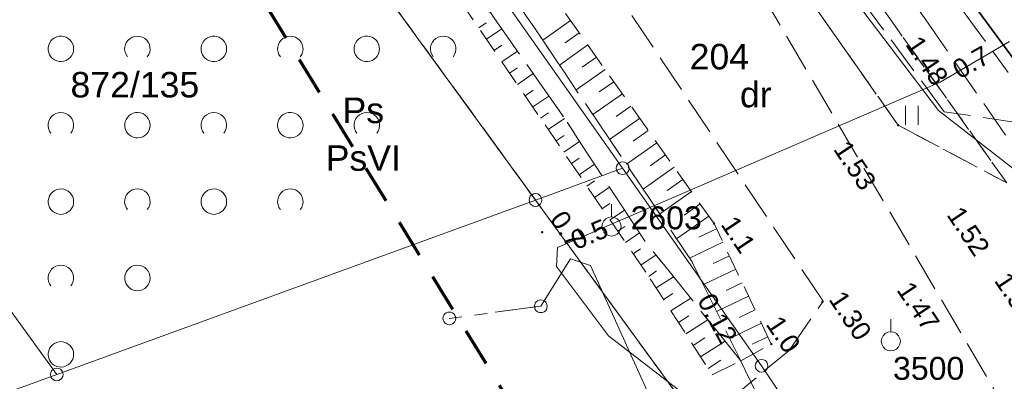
# Model space of a CAD drawing. Extents: x 5479252 to 5479673, y 5984576 to 5984875.
# Tile 5 of 36: x 5479358 to 5479396, y 5984719 to 5984733. Entities that reach past the tile are written whole.
import ezdxf
from ezdxf.enums import TextEntityAlignment as Align

# ---------------------------------------------------------------- set-up
doc = ezdxf.new("R2010")
doc.units = 0
for name, pattern in [('PRZER1-1', [1, 0.5, -0.5]), ('PRZER2-1', [1.5, 1, -0.5]), ('PRZER3-1', [2, 1.5, -0.5]), ('PRZER3-2', [2.5, 1.5, -1])]:
    doc.linetypes.add(name, pattern=pattern)
doc.layers.get('0').update_dxf_attribs({"linetype": 'CONTINUOUS'})
for name, color, linetype, lineweight, true_color in [('GELULI', 7, 'CONTINUOUS', 18, 0xfeffff), ('GESKKL', 7, 'CONTINUOUS', 18, 0x24bc24), ('GESKKL_O', 7, 'CONTINUOUS', 18, 0x24bc24), ('GESUZY', 7, 'CONTINUOUS', 18, 0x008000), ('GESUZY_O', 7, 'CONTINUOUS', 18, 0x008000), ('GULEPR', 1, 'CONTINUOUS', 18, 0xff0000), ('GULGPR', 7, 'CONTINUOUS', 18, 0xbfbf00), ('GULKPR', 7, 'CONTINUOUS', 18, 0x803300), ('GULWPR', 5, 'CONTINUOUS', 18, 0x0000ff)]:
    doc.layers.add(name, color=color, linetype=linetype, lineweight=lineweight, true_color=true_color)
for name, color, linetype, lineweight in [('GEPPGD', 7, 'CONTINUOUS', 18), ('GESDZI', 7, 'CONTINUOUS', 18), ('GESDZI_O', 7, 'CONTINUOUS', 18), ('GSLKOG', 7, 'CONTINUOUS', 35), ('GSPPPK', 7, 'CONTINUOUS', 18), ('GSPPPK_O', 7, 'CONTINUOUS', 18), ('GSPWPN', 7, 'CONTINUOUS', 13), ('GSPWPN_O', 7, 'CONTINUOUS', 13), ('GSPWPS', 7, 'CONTINUOUS', 13), ('GSPWPS_O', 7, 'CONTINUOUS', 13), ('GSSKOA', 7, 'CONTINUOUS', 18), ('GSSKOD', 7, 'CONTINUOUS', 18), ('GSSRML', 7, 'CONTINUOUS', 18), ('GSSUTR', 7, 'CONTINUOUS', 18), ('GSSZAD', 7, 'CONTINUOUS', 18), ('GSSZSN', 7, 'CONTINUOUS', 18), ('GUPISN', 7, 'CONTINUOUS', 18), ('GUPPRZ_O', 7, 'CONTINUOUS', 18), ('zakres', 5, 'CONTINUOUS', 70)]:
    doc.layers.add(name, color=color, linetype=linetype, lineweight=lineweight)
doc.styles.add('Arial', font='arial.ttf')

# ---------------------------------------------------------------- blocks, each defined once
blk = doc.blocks.new('GSPPPK1')
at = {"color": 0}
blk.add_lwpolyline([(0, 0.875), (0, 0.375)], dxfattribs=at)
blk.add_lwpolyline([(0, 0.375), (0.115881, 0.356646), (0.220419, 0.303381), (0.303381, 0.220419), (0.356646, 0.115881), (0.375, 0), (0.356646, -0.115881), (0.303381, -0.220419), (0.220419, -0.303381), (0.115881, -0.356646), (0, -0.375), (-0.115881, -0.356646), (-0.220419, -0.303381), (-0.303381, -0.220419), (-0.356646, -0.115881), (-0.375, 0), (-0.356646, 0.115881), (-0.303381, 0.220419), (-0.220419, 0.303381), (-0.115881, 0.356646)], close=True, dxfattribs=at)
blk = doc.blocks.new('GEPPGD1_1')
at = {"color": 0}
blk.add_lwpolyline([(0, 0.25), (0.077254, 0.237764), (0.146946, 0.202254), (0.202254, 0.146946), (0.237764, 0.077254), (0.25, 0), (0.237764, -0.077254), (0.202254, -0.146946), (0.146946, -0.202254), (0.077254, -0.237764), (0, -0.25), (-0.077254, -0.237764), (-0.146946, -0.202254), (-0.202254, -0.146946), (-0.237764, -0.077254), (-0.25, 0), (-0.237764, 0.077254), (-0.202254, 0.146946), (-0.146946, 0.202254), (-0.077254, 0.237764)], close=True, dxfattribs=at)
blk = doc.blocks.new('GSPWPS1')
blk.add_hatch(color=0).paths.add_polyline_path([(-0.045, 0), (-0.043467, -0.011647), (-0.038971, -0.0225), (-0.03182, -0.03182), (-0.0225, -0.038971), (-0.011647, -0.043467), (0, -0.045), (0.011647, -0.043467), (0.0225, -0.038971), (0.03182, -0.03182), (0.038971, -0.0225), (0.043467, -0.011647), (0.045, 0), (0.043467, 0.011647), (0.038971, 0.0225), (0.03182, 0.03182), (0.0225, 0.038971), (0.011647, 0.043467), (0, 0.045), (-0.011647, 0.043467), (-0.0225, 0.038971), (-0.03182, 0.03182), (-0.038971, 0.0225), (-0.043467, 0.011647)])
blk = doc.blocks.new('GSPWPN1')
blk.add_hatch(color=0).paths.add_polyline_path([(-0.045, 0), (-0.043467, -0.011647), (-0.038971, -0.0225), (-0.03182, -0.03182), (-0.0225, -0.038971), (-0.011647, -0.043467), (0, -0.045), (0.011647, -0.043467), (0.0225, -0.038971), (0.03182, -0.03182), (0.038971, -0.0225), (0.043467, -0.011647), (0.045, 0), (0.043467, 0.011647), (0.038971, 0.0225), (0.03182, 0.03182), (0.0225, 0.038971), (0.011647, 0.043467), (0, 0.045), (-0.011647, 0.043467), (-0.0225, 0.038971), (-0.03182, 0.03182), (-0.038971, 0.0225), (-0.043467, 0.011647)])
blk = doc.blocks.new('GUPISN1')
at = {"color": 0}
blk.add_lwpolyline([(0, 0.25), (0.064705, 0.241481), (0.125, 0.216506), (0.176777, 0.176777), (0.216506, 0.125), (0.241481, 0.064705), (0.25, 0), (0.241481, -0.064705), (0.216506, -0.125), (0.176777, -0.176777), (0.125, -0.216506), (0.064705, -0.241481), (0, -0.25), (-0.064705, -0.241481), (-0.125, -0.216506), (-0.176777, -0.176777), (-0.216506, -0.125), (-0.241481, -0.064705), (-0.25, 0), (-0.241481, 0.064705), (-0.216506, 0.125), (-0.176777, 0.176777), (-0.125, 0.216506), (-0.064705, 0.241481)], close=True, dxfattribs=at)
blk = doc.blocks.new('GSSZAD1')
at = {"color": 0}
blk.add_lwpolyline([(0.5, 0), (0.490964, 0.094626), (0.464184, 0.185831), (0.420627, 0.27032), (0.361867, 0.34504), (0.290028, 0.407288), (0.207708, 0.454816), (0.117879, 0.485906), (0.023791, 0.499434), (-0.071157, 0.494911), (-0.163534, 0.4725), (-0.25, 0.433013), (-0.32743, 0.377875), (-0.393027, 0.309079), (-0.444418, 0.229113), (-0.479746, 0.140866), (-0.497736, 0.047528), (-0.497736, -0.047528), (-0.479746, -0.140866), (-0.444418, -0.229113), (-0.393027, -0.309079), (-0.32743, -0.377875), (-0.25, -0.433013), (-0.163534, -0.4725), (-0.071157, -0.494911), (0.023791, -0.499434), (0.117879, -0.485906), (0.207708, -0.454816), (0.290028, -0.407288), (0.361867, -0.34504), (0.420627, -0.27032), (0.464184, -0.185831), (0.490964, -0.094626)], close=True, dxfattribs=at)
blk = doc.blocks.new('GSSZAD2')
at = {"color": 0}
blk.add_lwpolyline([(-0.390312, -0.3125), (-0.445567, -0.226869), (-0.482312, -0.131814), (-0.49902, -0.031282), (-0.494998, 0.070549), (-0.470412, 0.169449), (-0.426283, 0.26131), (-0.364446, 0.342315), (-0.287468, 0.409099), (-0.198548, 0.458889), (-0.10138, 0.489614), (0, 0.5), (0.10138, 0.489614), (0.198548, 0.458889), (0.287468, 0.409099), (0.364446, 0.342315), (0.426283, 0.26131), (0.470412, 0.169449), (0.494998, 0.070549), (0.49902, -0.031282), (0.482312, -0.131814), (0.445567, -0.226869), (0.390312, -0.3125)], dxfattribs=at)
blk = doc.blocks.new('GSSUTR1')
at = {"color": 0}
for points in [[(-0.25666, 0.36165), (-0.25666, -0.38835)], [(0.24334, -0.38835), (0.24334, 0.36165)]]:
    blk.add_lwpolyline(points, dxfattribs=at)

msp = doc.modelspace()

# ---------------------------------------------------------------- linework, layer by layer
at = {"layer": 'GELULI', "color": 7, "linetype": 'PRZER3-1', "lineweight": 18, "true_color": 0xffffff, "elevation": 9.97}
msp.add_lwpolyline([(5479284.011, 5984868.57), (5479381.554, 5984743.001), (5479416.342, 5984683.732), (5479421.496, 5984655.386)], dxfattribs=at)
at = {"layer": 'GESDZI', "color": 7, "linetype": 'Continuous', "lineweight": 18, "elevation": 10.22}
for points in [[(5479270.86, 5984868.57), (5479272.39, 5984866.58), (5479287, 5984847.58), (5479319.31, 5984805.57), (5479334.11, 5984786.33), (5479368.08, 5984739.57), (5479377.78, 5984726.22), (5479381.2, 5984727.47), (5479371.87, 5984740.74), (5479327.4, 5984798.78), (5479320.29, 5984807.58), (5479273.762, 5984868.57)], [(5479273.762, 5984868.57), (5479320.29, 5984807.58), (5479327.4, 5984798.78), (5479371.87, 5984740.74), (5479381.2, 5984727.47), (5479386.65, 5984719.71), (5479389.33, 5984715.73), (5479400.95, 5984692.74), (5479407, 5984674.47), (5479410.75, 5984650.74), (5479427.24, 5984651.75), (5479434.07, 5984654.6), (5479423.55, 5984689.01), (5479398.56, 5984731.62), (5479385.3, 5984750.66), (5479340.75, 5984808.64), (5479333.8, 5984817.55), (5479294.424, 5984868.57)], [(5479255.129, 5984618.098), (5479259.23, 5984611.86), (5479261.02, 5984611.89), (5479271.7, 5984625.8), (5479295.01, 5984640.56), (5479299.18, 5984641.81), (5479294.81, 5984690.62), (5479338, 5984706.39), (5479344.83, 5984708.88), (5479362.43, 5984709.98), (5479381.21, 5984716.83), (5479383.9, 5984717.81), (5479377.78, 5984726.22), (5479359, 5984719.37), (5479343.12, 5984713.58), (5479314.58, 5984703.16), (5479281.98, 5984691.26), (5479255.129, 5984681.461)]]:
    msp.add_lwpolyline(points, dxfattribs=at)
for points in [[(5479319.31, 5984805.57), (5479334.11, 5984786.33), (5479368.08, 5984739.57), (5479349.31, 5984732.74), (5479359, 5984719.37), (5479343.12, 5984713.58), (5479289.05, 5984757.01), (5479296.44, 5984766.22), (5479292.16, 5984769.66), (5479308.32, 5984791.03)], [(5479349.31, 5984732.74), (5479359, 5984719.37), (5479377.78, 5984726.22), (5479368.08, 5984739.57)], [(5479386.65, 5984719.71), (5479381.2, 5984727.47), (5479377.78, 5984726.22), (5479383.9, 5984717.81), (5479394.81, 5984702.78), (5479405.9, 5984676.03), (5479410.75, 5984650.74), (5479407, 5984674.47), (5479400.95, 5984692.74), (5479389.33, 5984715.73)]]:
    msp.add_lwpolyline(points, close=True, dxfattribs=at)
at = {"layer": 'GESKKL', "color": 82, "linetype": 'PRZER3-1', "lineweight": 18, "true_color": 0x24bc24, "elevation": 10.06}
msp.add_lwpolyline([(5479255.129, 5984635.048), (5479258.51, 5984638.49), (5479309.56, 5984664.01), (5479322.96, 5984678.58), (5479338.3, 5984680.13), (5479341.35, 5984675.07), (5479353.55, 5984662.96), (5479360.2, 5984668.39), (5479392.15, 5984670.8), (5479403.25, 5984655.49), (5479409.718, 5984656.12), (5479405.9, 5984676.03), (5479394.81, 5984702.78), (5479383.9, 5984717.81), (5479377.78, 5984726.22), (5479368.08, 5984739.57), (5479334.11, 5984786.33), (5479287, 5984847.58), (5479272.39, 5984866.58), (5479271.58, 5984855.81), (5479255.129, 5984835.331)], dxfattribs=at)
at = {"layer": 'GESUZY', "color": 96, "linetype": 'PRZER1-1', "lineweight": 18, "true_color": 0x008000, "elevation": 10.08}
for points in [[(5479270.86, 5984868.57), (5479272.39, 5984866.58), (5479287, 5984847.58), (5479334.11, 5984786.33), (5479368.08, 5984739.57), (5479377.78, 5984726.22), (5479383.9, 5984717.81), (5479394.81, 5984702.78), (5479405.9, 5984676.03), (5479409.718, 5984656.12), (5479410.75, 5984650.74), (5479427.24, 5984651.75), (5479434.07, 5984654.6), (5479423.55, 5984689.01), (5479398.56, 5984731.62), (5479385.3, 5984750.66), (5479382.41, 5984754.43), (5479340.75, 5984808.64), (5479333.8, 5984817.55), (5479329.027, 5984823.798), (5479294.827, 5984868.57)], [(5479255.129, 5984635.048), (5479258.51, 5984638.49), (5479309.56, 5984664.01), (5479322.96, 5984678.58), (5479338.3, 5984680.13), (5479341.35, 5984675.07), (5479353.55, 5984662.96), (5479360.2, 5984668.39), (5479392.15, 5984670.8), (5479403.25, 5984655.49), (5479409.718, 5984656.12), (5479405.9, 5984676.03), (5479394.81, 5984702.78), (5479383.9, 5984717.81), (5479377.78, 5984726.22), (5479368.08, 5984739.57), (5479334.11, 5984786.33), (5479287, 5984847.58), (5479272.39, 5984866.58), (5479271.58, 5984855.81), (5479255.129, 5984835.331)]]:
    msp.add_lwpolyline(points, dxfattribs=at)
at = {"layer": 'GSLKOG', "color": 7, "linetype": 'Continuous', "lineweight": 35, "elevation": 10.18}
msp.add_lwpolyline([(5479359.67, 5984801.45), (5479357.61, 5984783.67), (5479375.15, 5984760.57), (5479389.368, 5984741.508), (5479400.4, 5984726.52)], dxfattribs=at)
at = {"layer": 'GSSKOA', "color": 7, "linetype": 'PRZER3-1', "lineweight": 18, "elevation": 10.18}
for points in [[(5479391.07, 5984716.431), (5479389.33, 5984715.73), (5479387.483, 5984715.175), (5479385.28, 5984718.282), (5479387.732, 5984720.311), (5479389.06, 5984722.247), (5479380.755, 5984734.684), (5479370.815, 5984748.061), (5479366.584, 5984753.349), (5479348.967, 5984776.717), (5479321.823, 5984812.256), (5479305.091, 5984834.046), (5479290.746, 5984852.803), (5479288.209, 5984852.087), (5479287.995, 5984851.903), (5479286.922, 5984851.04), (5479286.071, 5984850.37), (5479284.665, 5984852.02), (5479283.066, 5984853.882), (5479285.147, 5984855.225), (5479286.887, 5984857.555), (5479278.355, 5984868.57)], [(5479286.12, 5984868.57), (5479296.069, 5984855.749), (5479301.269, 5984848.764), (5479314.771, 5984831.379), (5479325.711, 5984817.067), (5479329.13, 5984812.84), (5479331.525, 5984812.958), (5479334.008, 5984813.81), (5479336.006, 5984810.994), (5479334.492, 5984808.962), (5479333.831, 5984806.568), (5479341.206, 5984796.975), (5479349.01, 5984786.435), (5479362.66, 5984768.389), (5479376.046, 5984750.97), (5479385.466, 5984738.477), (5479392.01, 5984729.156), (5479396.266, 5984726.897)]]:
    msp.add_lwpolyline(points, dxfattribs=at)
at = {"layer": 'GSSKOD', "color": 7, "linetype": 'PRZER2-1', "lineweight": 18, "elevation": 10.18}
msp.add_lwpolyline([(5479396.266, 5984726.897), (5479391.584, 5984733.476), (5479382.376, 5984745.919), (5479378.45, 5984751.213), (5479368.235, 5984764.584), (5479362.093, 5984772.797), (5479352.59, 5984785.286), (5479345.09, 5984795.297), (5479337.081, 5984805.817), (5479334.492, 5984808.962), (5479336.006, 5984810.994), (5479336.66, 5984809.84), (5479342.559, 5984802.663), (5479350.342, 5984792.255), (5479356.269, 5984784.631), (5479365.455, 5984772.617), (5479374.788, 5984760.4), (5479384.731, 5984747.029), (5479394.844, 5984733.251), (5479400.485, 5984725.551)], close=True, dxfattribs=at)
at = {"layer": 'GSSRML', "color": 7, "linetype": 'PRZER1-1', "lineweight": 18, "elevation": 10.06}
msp.add_lwpolyline([(5479310.524, 5984822.949), (5479319.362, 5984811.577), (5479330.207, 5984797.459), (5479340.569, 5984783.96), (5479350.659, 5984770.37), (5479359.211, 5984758.952), (5479370.131, 5984744.186), (5479378.065, 5984732.497), (5479383.932, 5984723.779), (5479385.831, 5984719.903), (5479382.027, 5984724.671), (5479378.875, 5984729.493), (5479374.38, 5984735.918), (5479368.189, 5984744.998), (5479357.51, 5984759.025), (5479345.587, 5984774.885), (5479331.809, 5984792.675), (5479319.916, 5984807.985), (5479308.784, 5984822.396)], dxfattribs=at)
at = {"layer": 'GSSUTR', "color": 7, "linetype": 'PRZER2-1', "lineweight": 18, "elevation": 10.1}
msp.add_lwpolyline([(5479396.266, 5984726.897), (5479392.01, 5984729.156), (5479385.466, 5984738.477), (5479376.046, 5984750.97), (5479362.66, 5984768.389), (5479349.01, 5984786.435), (5479341.206, 5984796.975), (5479333.831, 5984806.568), (5479334.492, 5984808.962), (5479337.081, 5984805.817), (5479345.09, 5984795.297), (5479352.59, 5984785.286), (5479362.093, 5984772.797), (5479368.235, 5984764.584), (5479378.45, 5984751.213), (5479382.376, 5984745.919), (5479391.584, 5984733.476)], close=True, dxfattribs=at)
at = {"layer": 'GSSZSN', "color": 7, "linetype": 'PRZER2-1', "lineweight": 18, "elevation": 10.06}
for points in [[(5479310.524, 5984822.949), (5479319.362, 5984811.577), (5479330.207, 5984797.459), (5479340.569, 5984783.96), (5479350.659, 5984770.37), (5479359.211, 5984758.952), (5479370.131, 5984744.186), (5479378.065, 5984732.497), (5479383.932, 5984723.779), (5479385.831, 5984719.903), (5479387.032, 5984720.561), (5479384.784, 5984725.297), (5479382.13, 5984729.053), (5479376.142, 5984737.552), (5479370.056, 5984746.308), (5479364.694, 5984753.367), (5479358.155, 5984762.235), (5479349.807, 5984773.321), (5479342.907, 5984782.937), (5479337.771, 5984789.611), (5479331.232, 5984797.937), (5479324.965, 5984806.036), (5479318.178, 5984814.882), (5479311.187, 5984823.91)], [(5479309.908, 5984819.078), (5479316.771, 5984810.27), (5479323.226, 5984801.612), (5479331.145, 5984791.461), (5479338.415, 5984782.14), (5479345.142, 5984773.603), (5479353.815, 5984762.049), (5479363.822, 5984749.191), (5479369.591, 5984741.521), (5479374.772, 5984734.123), (5479382.284, 5984723.128), (5479384.712, 5984719.352), (5479385.831, 5984719.903), (5479382.027, 5984724.671), (5479378.875, 5984729.493), (5479374.38, 5984735.918), (5479368.189, 5984744.998), (5479357.51, 5984759.025), (5479345.587, 5984774.885), (5479331.809, 5984792.675), (5479319.916, 5984807.985), (5479308.784, 5984822.396)]]:
    msp.add_lwpolyline(points, dxfattribs=at)
at = {"layer": 'GSSZSN', "color": 7, "linetype": 'Continuous', "lineweight": 18, "elevation": 10.06}
for points in [[(5479375.554, 5984732.979), (5479375.852, 5984733.183)], [(5479379.159, 5984733.269), (5479378.064, 5984732.498)], [(5479375.857, 5984732.535), (5479376.459, 5984732.947)], [(5479379.498, 5984732.789), (5479378.945, 5984732.4)], [(5479376.16, 5984732.092), (5479376.464, 5984732.299)], [(5479376.463, 5984731.648), (5479377.075, 5984732.066)], [(5479379.836, 5984732.309), (5479378.72, 5984731.523)], [(5479380.174, 5984731.829), (5479379.611, 5984731.432)], [(5479376.766, 5984731.205), (5479377.075, 5984731.415)], [(5479377.069, 5984730.761), (5479377.691, 5984731.186)], [(5479380.512, 5984731.349), (5479379.376, 5984730.548)], [(5479380.851, 5984730.868), (5479380.278, 5984730.465)], [(5479377.372, 5984730.317), (5479377.686, 5984730.531)], [(5479377.675, 5984729.874), (5479378.307, 5984730.305)], [(5479381.189, 5984730.388), (5479380.032, 5984729.573)], [(5479377.978, 5984729.43), (5479378.297, 5984729.647)], [(5479381.527, 5984729.908), (5479380.944, 5984729.497)], [(5479378.281, 5984728.986), (5479378.921, 5984729.423)], [(5479381.866, 5984729.428), (5479380.688, 5984728.599)], [(5479382.204, 5984728.948), (5479381.611, 5984728.529)], [(5479378.585, 5984728.543), (5479378.9, 5984728.758)], [(5479378.888, 5984728.099), (5479379.509, 5984728.524)], [(5479382.543, 5984728.468), (5479381.346, 5984727.622)], [(5479379.191, 5984727.656), (5479379.497, 5984727.865)], [(5479382.882, 5984727.989), (5479382.278, 5984727.562)], [(5479379.494, 5984727.212), (5479380.097, 5984727.624)], [(5479383.221, 5984727.509), (5479382.002, 5984726.647)], [(5479379.797, 5984726.768), (5479380.094, 5984726.971)], [(5479383.56, 5984727.03), (5479382.945, 5984726.595)], [(5479380.1, 5984726.325), (5479380.685, 5984726.725)], [(5479383.899, 5984726.55), (5479382.658, 5984725.673)], [(5479380.403, 5984725.881), (5479380.691, 5984726.078)], [(5479380.706, 5984725.438), (5479381.273, 5984725.825)], [(5479384.238, 5984726.07), (5479383.612, 5984725.628)], [(5479384.577, 5984725.591), (5479383.314, 5984724.698)], [(5479381.009, 5984724.994), (5479381.288, 5984725.185)], [(5479384.882, 5984725.092), (5479384.187, 5984724.762)], [(5479381.312, 5984724.55), (5479381.861, 5984724.925)], [(5479381.615, 5984724.107), (5479381.894, 5984724.297)], [(5479385.134, 5984724.561), (5479383.824, 5984723.939)], [(5479381.918, 5984723.663), (5479382.509, 5984724.067)], [(5479385.386, 5984724.03), (5479384.746, 5984723.727)], [(5479385.637, 5984723.5), (5479384.365, 5984722.896)], [(5479382.221, 5984723.219), (5479382.533, 5984723.433)], [(5479382.514, 5984722.769), (5479383.195, 5984723.207)], [(5479385.889, 5984722.969), (5479385.256, 5984722.669)], [(5479382.805, 5984722.317), (5479383.168, 5984722.551)], [(5479383.096, 5984721.866), (5479383.869, 5984722.363)], [(5479386.141, 5984722.439), (5479384.882, 5984721.841)], [(5479383.386, 5984721.414), (5479383.796, 5984721.677)], [(5479386.393, 5984721.908), (5479385.766, 5984721.611)], [(5479383.677, 5984720.962), (5479384.543, 5984721.519)], [(5479386.645, 5984721.377), (5479385.399, 5984720.786)], [(5479383.967, 5984720.51), (5479384.423, 5984720.803)], [(5479386.896, 5984720.847), (5479386.277, 5984720.553)], [(5479384.258, 5984720.058), (5479385.216, 5984720.674)], [(5479384.549, 5984719.606), (5479385.051, 5984719.929)]]:
    msp.add_lwpolyline(points, dxfattribs=at)
at = {"layer": 'GULEPR', "color": 1, "linetype": 'Continuous', "lineweight": 18, "true_color": 0xff0000, "elevation": 10.14}
for points in [[(5479396.38, 5984732.45), (5479393.65, 5984730.85), (5479378.64, 5984724.35), (5479378.61, 5984723.61), (5479380.65, 5984720.88), (5479383.96, 5984718.32), (5479387.04, 5984714.09), (5479389.73, 5984710.73), (5479395.62, 5984702.48), (5479399.43, 5984693.77)], [(5479441.342, 5984722.912), (5479440.562, 5984724.067), (5479433.981, 5984723.199), (5479423.536, 5984722.359), (5479417.936, 5984721.827), (5479412.223, 5984720.343), (5479407.155, 5984718.523), (5479399.594, 5984714.322), (5479388.365, 5984707.686), (5479386.69, 5984708.806), (5479382.284, 5984718.457), (5479379.932, 5984723.647), (5479379.148, 5984723.908), (5479377.99, 5984722.05), (5479376.195, 5984721.81)]]:
    msp.add_lwpolyline(points, dxfattribs=at)
at = {"layer": 'GULGPR', "color": 52, "linetype": 'Continuous', "lineweight": 18, "true_color": 0xbfbf00, "elevation": 10.14}
msp.add_lwpolyline([(5479439.43, 5984655.715), (5479435.468, 5984672.679), (5479413.012, 5984711.418), (5479407.66, 5984718.66), (5479407.407, 5984718.976), (5479393.592, 5984729.736), (5479337.954, 5984803.102), (5479327.447, 5984816.767), (5479287.868, 5984868.57)], dxfattribs=at)
at = {"layer": 'GULGPR', "color": 52, "linetype": 'PRZER3-1', "lineweight": 18, "true_color": 0xbfbf00, "elevation": 10.14}
msp.add_lwpolyline([(5479435.66, 5984671.51), (5479432.46, 5984684.35), (5479425.58, 5984688.49), (5479418.36, 5984703.11), (5479415.46, 5984708.04), (5479409.56, 5984716.5), (5479407.59, 5984718.78), (5479400.78, 5984728.64), (5479393.81, 5984729.69), (5479382.32, 5984745.27), (5479366.01, 5984766.94), (5479348.26, 5984790.41), (5479334.55, 5984808.07), (5479330.6, 5984813.19), (5479312.45, 5984836.81), (5479294.48, 5984860.25), (5479288.101, 5984868.57)], dxfattribs=at)
at = {"layer": 'GULKPR', "color": 36, "linetype": 'Continuous', "lineweight": 18, "true_color": 0x803300, "elevation": 10.14}
msp.add_lwpolyline([(5479385.82, 5984719.92), (5479388.54, 5984714.29)], dxfattribs=at)
at = {"layer": 'GULWPR', "color": 5, "linetype": 'PRZER3-1', "lineweight": 18, "true_color": 0x0000ff, "elevation": 10.14}
for points in [[(5479290.221, 5984868.57), (5479297.362, 5984859.352), (5479331.523, 5984814.751), (5479346.603, 5984794.76), (5479366.523, 5984769.272), (5479393.099, 5984733.301)], [(5479393.099, 5984733.301), (5479405.881, 5984714.726), (5479418.195, 5984717.338), (5479431.997, 5984695.328), (5479434.599, 5984687.929), (5479438.328, 5984674.361), (5479440.234, 5984665.962), (5479441.897, 5984657.162), (5479443.685, 5984644.878), (5479444.012, 5984633.267), (5479444.124, 5984627.399), (5479444.441, 5984622.269), (5479444.908, 5984614.437), (5479447.332, 5984583.484), (5479447.464, 5984575.772)]]:
    msp.add_lwpolyline(points, dxfattribs=at)
at = {"layer": 'GUPISN', "color": 7, "linetype": 'PRZER1-1', "lineweight": 18, "elevation": 10.16}
msp.add_lwpolyline([(5479374.4, 5984721.57), (5479377.99, 5984722.05)], dxfattribs=at)
at = {"layer": 'zakres', "linetype": 'PRZER3-2'}
msp.add_line((5479359.35, 5984746.65), (5479392.062, 5984693.371), dxfattribs=at)
msp.add_line((5479359.35, 5984746.65), (5479392.062, 5984693.371), dxfattribs=at)

# ---------------------------------------------------------------- block references
at = {"layer": 'GEPPGD', "color": 7, "linetype": 'Continuous', "lineweight": 18}
for p in [(5479381.2, 5984727.47, 10.24), (5479377.78, 5984726.22, 10.24), (5479359, 5984719.37, 10.24), (5479386.65, 5984719.71, 10.24)]:
    msp.add_blockref('GEPPGD1_1', p, dxfattribs=at)
at = {"layer": 'GSPPPK', "color": 7, "linetype": 'Continuous', "lineweight": 18}
for p in [(5479380.76, 5984725.18, 10.36), (5479391.72, 5984720.67, 10.36)]:
    msp.add_blockref('GSPPPK1', p, dxfattribs=at)
at = {"layer": 'GSPWPN', "color": 7, "linetype": 'Continuous', "lineweight": 13}
for p in [(5479384.784, 5984725.297, 10.08), (5479378.042, 5984724.954, 10.08), (5479387.032, 5984720.561, 10.08)]:
    msp.add_blockref('GSPWPN1', p, dxfattribs=at)
at = {"layer": 'GSPWPS', "color": 7, "linetype": 'Continuous', "lineweight": 13}
for p in [(5479393.637, 5984731.345, 10.08), (5479392.01, 5984729.156, 10.08), (5479392.895, 5984722.28, 10.08), (5479389.039, 5984722.217, 10.08), (5479386.777, 5984719.521, 10.08)]:
    msp.add_blockref('GSPWPS1', p, dxfattribs=at)
at = {"layer": 'GSSUTR', "color": 7, "linetype": 'Continuous', "lineweight": 18}
msp.add_blockref('GSSUTR1', (5479392.549, 5984729.563, 10.1), dxfattribs=at)
at = {"layer": 'GSSZAD', "color": 7, "linetype": 'Continuous', "lineweight": 18}
for name, p in [('GSSZAD1', (5479359.163, 5984732.157, 10.1)), ('GSSZAD2', (5479362.163, 5984732.157, 10.1)), ('GSSZAD1', (5479365.163, 5984732.157, 10.1)), ('GSSZAD2', (5479368.163, 5984732.157, 10.1)), ('GSSZAD1', (5479371.163, 5984732.157, 10.1)), ('GSSZAD2', (5479374.163, 5984732.157, 10.1)), ('GSSZAD2', (5479359.163, 5984729.157, 10.1)), ('GSSZAD1', (5479362.163, 5984729.157, 10.1)), ('GSSZAD2', (5479365.163, 5984729.157, 10.1)), ('GSSZAD1', (5479368.163, 5984729.157, 10.1)), ('GSSZAD2', (5479371.163, 5984729.157, 10.1)), ('GSSZAD1', (5479359.163, 5984726.157, 10.1)), ('GSSZAD2', (5479362.163, 5984726.157, 10.1)), ('GSSZAD1', (5479365.163, 5984726.157, 10.1)), ('GSSZAD2', (5479368.163, 5984726.157, 10.1)), ('GSSZAD2', (5479359.163, 5984723.157, 10.1)), ('GSSZAD1', (5479362.163, 5984723.157, 10.1)), ('GSSZAD1', (5479359.163, 5984720.157, 10.1))]:
    msp.add_blockref(name, p, dxfattribs=at)
at = {"layer": 'GUPISN', "color": 7, "linetype": 'Continuous', "lineweight": 18}
for p in [(5479377.99, 5984722.05, 10.16), (5479374.4, 5984721.57, 10.16)]:
    msp.add_blockref('GUPISN1', p, dxfattribs=at)

# ---------------------------------------------------------------- texts
at = {"layer": 'GESDZI_O', "color": 7, "linetype": 'Continuous', "lineweight": 0, "style": 'Arial'}
for s, p in [('204', (5479384.994, 5984731.352, 10.8)), ('872/135', (5479362.065, 5984730.249, 10.8))]:
    msp.add_text(s, height=1, dxfattribs=at).set_placement(p, align=Align.CENTER)
at = {"layer": 'GESKKL_O', "color": 82, "linetype": 'Continuous', "lineweight": 0, "true_color": 0x24bc24, "style": 'Arial'}
msp.add_text('PsVI', height=1, dxfattribs=at).set_placement((5479371.026, 5984727.368, 10.8), align=Align.CENTER)
at = {"layer": 'GESUZY_O', "color": 96, "linetype": 'Continuous', "lineweight": 0, "true_color": 0x008000, "style": 'Arial'}
for s, p in [('dr', (5479386.422, 5984729.862, 10.8)), ('Ps', (5479371.026, 5984729.243, 10.8))]:
    msp.add_text(s, height=1, dxfattribs=at).set_placement(p, align=Align.CENTER)
at = {"layer": 'GSPPPK_O', "color": 7, "linetype": 'Continuous', "lineweight": 0, "style": 'Arial'}
for s, p in [('2603', (5479381.51, 5984725.07, 10.8)), ('3500', (5479391.805, 5984719.158, 10.8))]:
    msp.add_text(s, height=0.9, dxfattribs=at).set_placement(p)
at = {"layer": 'GSPWPN_O', "color": 7, "linetype": 'Continuous', "lineweight": 0, "style": 'Arial'}
for s, p in [('0.7', (5479378.314, 5984725.469, 10.8)), ('1.1', (5479385.022, 5984725.264, 10.8)), ('1.0', (5479386.792, 5984721.341, 10.8))]:
    msp.add_text(s, height=0.75, rotation=303.7252, dxfattribs=at).set_placement(p)
at = {"layer": 'GSPWPS_O', "color": 7, "linetype": 'Continuous', "lineweight": 0, "style": 'Arial'}
for s, p in [('1.48', (5479392.266, 5984732.337, 10.8)), ('1.53', (5479389.439, 5984728.222, 10.8)), ('1.52', (5479393.888, 5984725.637, 10.8)), ('1.57', (5479395.751, 5984723.054, 10.8)), ('1.47', (5479391.922, 5984722.689, 10.8)), ('1.30', (5479389.257, 5984722.322, 10.8))]:
    msp.add_text(s, height=0.75, rotation=303.7252, dxfattribs=at).set_placement(p)
at = {"layer": 'GUPPRZ_O', "color": 1, "linetype": 'Continuous', "lineweight": 0, "true_color": 0xff0000, "style": 'Arial'}
for s, rotation, p in [('0.7', 29.3796, (5479394.415, 5984730.944, 10.8)), ('0.5', 22.9707, (5479379.366, 5984724.246, 10.8))]:
    msp.add_text(s, height=0.75, rotation=rotation, dxfattribs=at).set_placement(p)
at = {"layer": 'GUPPRZ_O', "color": 36, "linetype": 'Continuous', "lineweight": 0, "true_color": 0x803300, "style": 'Arial'}
msp.add_text('0.12', height=0.75, rotation=298.2779, dxfattribs=at).set_placement((5479384.109, 5984722.285, 10.8))

doc.saveas('drawing.dxf')
